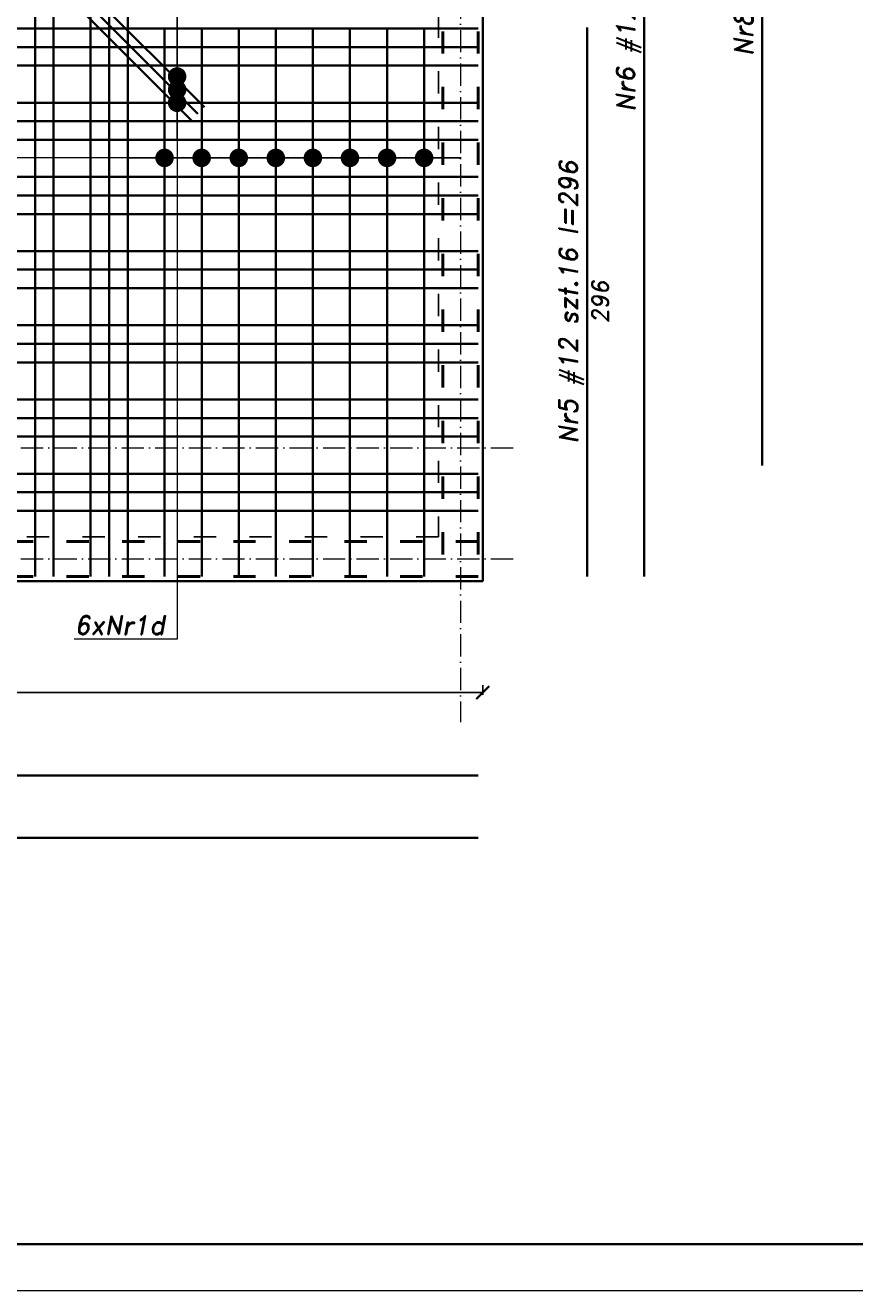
# Model space of a CAD drawing. Header units: millimetres. Extents: x 295948 to 312016, y 6878 to 18016.
# Tile 74 of 252: x 302426 to 302873, y 13742 to 14424. Entities that reach past the tile are written whole.
import ezdxf

# ---------------------------------------------------------------- set-up
doc = ezdxf.new("R2010")
doc.units = ezdxf.units.MM
doc.linetypes.add('ACAD_ISO03W100', pattern=[30, 12, -18])
doc.linetypes.add('ACAD_ISO10W100', pattern=[18, 12, -3, 0, -3])
for name, color, linetype, lineweight in [('konstrukcja', 3, 'Continuous', 35), ('konstrukcja wymiary', 1, 'Continuous', 13), ('opisy', 2, 'Continuous', 18), ('osie', 5, 'ACAD_ISO10W100', 13), ('zbrojenie', 4, 'Continuous', 50), ('zbrojenie płyty', 141, 'Continuous', 35)]:
    doc.layers.add(name, color=color, linetype=linetype, lineweight=lineweight)
doc.layers.add('przerywane', color=6, linetype='ACAD_ISO03W100')
doc.styles.add('KONSTRUKCJA', font='romand.shx', dxfattribs={"oblique": 10})
doc.styles.get("Standard").update_dxf_attribs({"font": 'romand.shx', "oblique": 10})
doc.dimstyles.new('150', dxfattribs={"dimtxt": 10, "dimasz": 7, "dimexe": 1.25, "dimexo": 0.625, "dimgap": 3, "dimtad": 1, "dimdec": 0, "dimrnd": 0.5, "dimtxsty": 'KONSTRUKCJA', "dimblk": 'ARCHTICK', "dimcen": 2.5, "dimadec": 0, "dimazin": 0, "dimtfac": 1, "dimtdec": 0, "dimtix": 1, "dimtmove": 0, "dimatfit": 3, "dimfxl": 4, "dimfxlon": 1, "dimarcsym": 0})
doc.dimstyles.new('kropki', dxfattribs={"dimtxt": 0.001, "dimasz": 10, "dimexe": 1.25, "dimexo": 0.625, "dimgap": 1, "dimtad": 1, "dimtxsty": 'Standard', "dimblk": 'DOT', "dimcen": 2.5, "dimadec": 0, "dimazin": 0, "dimtfac": 1, "dimtmove": 0, "dimatfit": 3, "dimfxl": 1, "dimfxlon": 1, "dimarcsym": 0})

# ---------------------------------------------------------------- blocks, each defined once
blk = doc.blocks.new('_ArchTick')
at = {"color": 0, "linetype": 'ByBlock', "lineweight": 13, "const_width": 0.15}
blk.add_lwpolyline([(-0.5, -0.5), (0.5, 0.5)], dxfattribs=at)
blk = doc.blocks.new('*D119')
at = {"layer": 'Defpoints', "color": 0, "transparency": 16777216}
for p in [(302028.44, 14184.3), (302672.44, 14124.3), (302672.44, 14064.3)]:
    blk.add_point(p, dxfattribs=at)
at = {"layer": 'konstrukcja wymiary', "color": 0, "lineweight": -2, "transparency": 16777216}
for p, q in [((302028.44, 14068.3), (302028.44, 14063.05)), ((302672.44, 14068.3), (302672.44, 14063.05)), ((302028.44, 14064.3), (302672.44, 14064.3))]:
    blk.add_line(p, q, dxfattribs=at)
at = {"layer": 'konstrukcja wymiary', "color": 0, "lineweight": -2, "transparency": 16777216, "xscale": 7, "yscale": 7, "zscale": 7, "rotation": 180}
blk.add_blockref('_ArchTick', (302028.44, 14064.3), dxfattribs=at)
at = {"layer": 'konstrukcja wymiary', "color": 0, "lineweight": -2, "transparency": 16777216, "xscale": 7, "yscale": 7, "zscale": 7}
blk.add_blockref('_ArchTick', (302672.44, 14064.3), dxfattribs=at)
at = {"layer": 'konstrukcja wymiary', "color": 0, "transparency": 16777216, "insert": (302350.44, 14072.3), "char_height": 10, "attachment_point": 5, "style": 'KONSTRUKCJA'}
blk.add_mtext('644', dxfattribs=at)
blk = doc.blocks.new('_Dot')
at = {"color": 0, "linetype": 'ByBlock', "lineweight": -2}
blk.add_line((-0.5, 0), (-1, 0), dxfattribs=at)
at = {"color": 0, "linetype": 'ByBlock', "const_width": 0.5}
blk.add_lwpolyline([(-0.25, 0, 1), (0.25, 0, 1)], format="xyb", close=True, dxfattribs=at)
blk = doc.blocks.new('*D238')
at = {"layer": 'Defpoints', "color": 0, "transparency": 16777216}
for p in [(302500.82, 14362.3), (302520.82, 14362.3), (302520.82, 14352.57)]:
    blk.add_point(p, dxfattribs=at)
at = {"layer": 'konstrukcja wymiary', "color": 0, "lineweight": -2, "transparency": 16777216}
for p, q in [((302490.82, 14352.57), (302480.82, 14352.57)), ((302500.82, 14353.57), (302500.82, 14351.32)), ((302500.82, 14352.57), (302520.82, 14352.57)), ((302520.82, 14353.57), (302520.82, 14351.32)), ((302530.82, 14352.57), (302540.82, 14352.57))]:
    blk.add_line(p, q, dxfattribs=at)
at = {"layer": 'konstrukcja wymiary', "color": 0, "lineweight": -2, "transparency": 16777216, "xscale": 10, "yscale": 10, "zscale": 10}
blk.add_blockref('_Dot', (302500.82, 14352.57), dxfattribs=at)
at = {"layer": 'konstrukcja wymiary', "color": 0, "lineweight": -2, "transparency": 16777216, "xscale": 10, "yscale": 10, "zscale": 10, "rotation": 180}
blk.add_blockref('_Dot', (302520.82, 14352.57), dxfattribs=at)
at = {"layer": 'konstrukcja wymiary', "color": 0, "transparency": 16777216, "insert": (302510.82, 14353.57), "char_height": 0.001, "attachment_point": 5}
blk.add_mtext('20', dxfattribs=at)
blk = doc.blocks.new('*D239')
at = {"layer": 'Defpoints', "color": 0, "transparency": 16777216}
for p in [(302520.82, 14362.3), (302540.82, 14362.3), (302540.82, 14352.57)]:
    blk.add_point(p, dxfattribs=at)
at = {"layer": 'konstrukcja wymiary', "color": 0, "lineweight": -2, "transparency": 16777216}
for p, q in [((302510.82, 14352.57), (302500.82, 14352.57)), ((302520.82, 14353.57), (302520.82, 14351.32)), ((302520.82, 14352.57), (302540.82, 14352.57)), ((302540.82, 14353.57), (302540.82, 14351.32)), ((302550.82, 14352.57), (302560.82, 14352.57))]:
    blk.add_line(p, q, dxfattribs=at)
at = {"layer": 'konstrukcja wymiary', "color": 0, "lineweight": -2, "transparency": 16777216, "xscale": 10, "yscale": 10, "zscale": 10}
blk.add_blockref('_Dot', (302520.82, 14352.57), dxfattribs=at)
at = {"layer": 'konstrukcja wymiary', "color": 0, "lineweight": -2, "transparency": 16777216, "xscale": 10, "yscale": 10, "zscale": 10, "rotation": 180}
blk.add_blockref('_Dot', (302540.82, 14352.57), dxfattribs=at)
at = {"layer": 'konstrukcja wymiary', "color": 0, "transparency": 16777216, "insert": (302530.82, 14353.57), "char_height": 0.001, "attachment_point": 5}
blk.add_mtext('20', dxfattribs=at)
blk = doc.blocks.new('*D240')
at = {"layer": 'Defpoints', "color": 0, "transparency": 16777216}
for p in [(302540.82, 14362.3), (302560.82, 14362.3), (302560.82, 14352.57)]:
    blk.add_point(p, dxfattribs=at)
at = {"layer": 'konstrukcja wymiary', "color": 0, "lineweight": -2, "transparency": 16777216}
for p, q in [((302530.82, 14352.57), (302520.82, 14352.57)), ((302540.82, 14353.57), (302540.82, 14351.32)), ((302540.82, 14352.57), (302560.82, 14352.57)), ((302560.82, 14353.57), (302560.82, 14351.32)), ((302570.82, 14352.57), (302580.82, 14352.57))]:
    blk.add_line(p, q, dxfattribs=at)
at = {"layer": 'konstrukcja wymiary', "color": 0, "lineweight": -2, "transparency": 16777216, "xscale": 10, "yscale": 10, "zscale": 10}
blk.add_blockref('_Dot', (302540.82, 14352.57), dxfattribs=at)
at = {"layer": 'konstrukcja wymiary', "color": 0, "lineweight": -2, "transparency": 16777216, "xscale": 10, "yscale": 10, "zscale": 10, "rotation": 180}
blk.add_blockref('_Dot', (302560.82, 14352.57), dxfattribs=at)
at = {"layer": 'konstrukcja wymiary', "color": 0, "transparency": 16777216, "insert": (302550.82, 14353.57), "char_height": 0.001, "attachment_point": 5}
blk.add_mtext('20', dxfattribs=at)
blk = doc.blocks.new('*D241')
at = {"layer": 'Defpoints', "color": 0, "transparency": 16777216}
for p in [(302560.82, 14362.3), (302580.82, 14362.3), (302580.82, 14352.57)]:
    blk.add_point(p, dxfattribs=at)
at = {"layer": 'konstrukcja wymiary', "color": 0, "lineweight": -2, "transparency": 16777216}
for p, q in [((302550.82, 14352.57), (302540.82, 14352.57)), ((302560.82, 14353.57), (302560.82, 14351.32)), ((302560.82, 14352.57), (302580.82, 14352.57)), ((302580.82, 14353.57), (302580.82, 14351.32)), ((302590.82, 14352.57), (302600.82, 14352.57))]:
    blk.add_line(p, q, dxfattribs=at)
at = {"layer": 'konstrukcja wymiary', "color": 0, "lineweight": -2, "transparency": 16777216, "xscale": 10, "yscale": 10, "zscale": 10}
blk.add_blockref('_Dot', (302560.82, 14352.57), dxfattribs=at)
at = {"layer": 'konstrukcja wymiary', "color": 0, "lineweight": -2, "transparency": 16777216, "xscale": 10, "yscale": 10, "zscale": 10, "rotation": 180}
blk.add_blockref('_Dot', (302580.82, 14352.57), dxfattribs=at)
at = {"layer": 'konstrukcja wymiary', "color": 0, "transparency": 16777216, "insert": (302570.82, 14353.57), "char_height": 0.001, "attachment_point": 5}
blk.add_mtext('20', dxfattribs=at)
blk = doc.blocks.new('*D242')
at = {"layer": 'Defpoints', "color": 0, "transparency": 16777216}
for p in [(302580.82, 14362.3), (302600.82, 14362.3), (302600.82, 14352.57)]:
    blk.add_point(p, dxfattribs=at)
at = {"layer": 'konstrukcja wymiary', "color": 0, "lineweight": -2, "transparency": 16777216}
for p, q in [((302570.82, 14352.57), (302560.82, 14352.57)), ((302580.82, 14353.57), (302580.82, 14351.32)), ((302580.82, 14352.57), (302600.82, 14352.57)), ((302600.82, 14353.57), (302600.82, 14351.32)), ((302610.82, 14352.57), (302620.82, 14352.57))]:
    blk.add_line(p, q, dxfattribs=at)
at = {"layer": 'konstrukcja wymiary', "color": 0, "lineweight": -2, "transparency": 16777216, "xscale": 10, "yscale": 10, "zscale": 10}
blk.add_blockref('_Dot', (302580.82, 14352.57), dxfattribs=at)
at = {"layer": 'konstrukcja wymiary', "color": 0, "lineweight": -2, "transparency": 16777216, "xscale": 10, "yscale": 10, "zscale": 10, "rotation": 180}
blk.add_blockref('_Dot', (302600.82, 14352.57), dxfattribs=at)
at = {"layer": 'konstrukcja wymiary', "color": 0, "transparency": 16777216, "insert": (302590.82, 14353.57), "char_height": 0.001, "attachment_point": 5}
blk.add_mtext('20', dxfattribs=at)
blk = doc.blocks.new('*D243')
at = {"layer": 'Defpoints', "color": 0, "transparency": 16777216}
for p in [(302600.82, 14362.3), (302620.82, 14362.3), (302620.82, 14352.57)]:
    blk.add_point(p, dxfattribs=at)
at = {"layer": 'konstrukcja wymiary', "color": 0, "lineweight": -2, "transparency": 16777216}
for p, q in [((302590.82, 14352.57), (302580.82, 14352.57)), ((302600.82, 14353.57), (302600.82, 14351.32)), ((302600.82, 14352.57), (302620.82, 14352.57)), ((302620.82, 14353.57), (302620.82, 14351.32)), ((302630.82, 14352.57), (302640.82, 14352.57))]:
    blk.add_line(p, q, dxfattribs=at)
at = {"layer": 'konstrukcja wymiary', "color": 0, "lineweight": -2, "transparency": 16777216, "xscale": 10, "yscale": 10, "zscale": 10}
blk.add_blockref('_Dot', (302600.82, 14352.57), dxfattribs=at)
at = {"layer": 'konstrukcja wymiary', "color": 0, "lineweight": -2, "transparency": 16777216, "xscale": 10, "yscale": 10, "zscale": 10, "rotation": 180}
blk.add_blockref('_Dot', (302620.82, 14352.57), dxfattribs=at)
at = {"layer": 'konstrukcja wymiary', "color": 0, "transparency": 16777216, "insert": (302610.82, 14353.57), "char_height": 0.001, "attachment_point": 5}
blk.add_mtext('20', dxfattribs=at)
blk = doc.blocks.new('*D244')
at = {"layer": 'Defpoints', "color": 0, "transparency": 16777216}
for p in [(302620.82, 14362.3), (302640.82, 14362.3), (302640.82, 14352.57)]:
    blk.add_point(p, dxfattribs=at)
at = {"layer": 'konstrukcja wymiary', "color": 0, "lineweight": -2, "transparency": 16777216}
for p, q in [((302610.82, 14352.57), (302600.82, 14352.57)), ((302620.82, 14353.57), (302620.82, 14351.32)), ((302620.82, 14352.57), (302640.82, 14352.57)), ((302640.82, 14353.57), (302640.82, 14351.32)), ((302650.82, 14352.57), (302660.82, 14352.57))]:
    blk.add_line(p, q, dxfattribs=at)
at = {"layer": 'konstrukcja wymiary', "color": 0, "lineweight": -2, "transparency": 16777216, "xscale": 10, "yscale": 10, "zscale": 10}
blk.add_blockref('_Dot', (302620.82, 14352.57), dxfattribs=at)
at = {"layer": 'konstrukcja wymiary', "color": 0, "lineweight": -2, "transparency": 16777216, "xscale": 10, "yscale": 10, "zscale": 10, "rotation": 180}
blk.add_blockref('_Dot', (302640.82, 14352.57), dxfattribs=at)
at = {"layer": 'konstrukcja wymiary', "color": 0, "transparency": 16777216, "insert": (302630.82, 14353.57), "char_height": 0.001, "attachment_point": 5}
blk.add_mtext('20', dxfattribs=at)
blk = doc.blocks.new('*D1759')
at = {"layer": 'Defpoints', "color": 0, "transparency": 16777216}
for p in [(302507.58, 14494.16), (302507.58, 14382.3), (302507.58, 14382.3)]:
    blk.add_point(p, dxfattribs=at)
at = {"layer": 'konstrukcja wymiary', "color": 0, "lineweight": -2, "transparency": 16777216}
for p, q in [((302507.58, 14494.16), (302508.83, 14494.16)), ((302507.58, 14484.16), (302507.58, 14392.3)), ((302507.58, 14382.3), (302508.83, 14382.3))]:
    blk.add_line(p, q, dxfattribs=at)
at = {"layer": 'konstrukcja wymiary', "color": 0, "lineweight": -2, "transparency": 16777216, "xscale": 10, "yscale": 10, "zscale": 10}
for p, rotation in [((302507.58, 14494.16), 90), ((302507.58, 14382.3), 270)]:
    blk.add_blockref('_Dot', p, dxfattribs=dict(at, rotation=rotation))
at = {"layer": 'konstrukcja wymiary', "color": 0, "transparency": 16777216, "insert": (302506.58, 14438.23), "char_height": 0.001, "attachment_point": 5, "rotation": 90}
blk.add_mtext('111,86', dxfattribs=at)
blk = doc.blocks.new('*D1760')
at = {"layer": 'Defpoints', "color": 0, "transparency": 16777216}
for p in [(302507.58, 14389.38), (302507.58, 14389.38), (302507.58, 14382.3)]:
    blk.add_point(p, dxfattribs=at)
at = {"layer": 'konstrukcja wymiary', "color": 0, "lineweight": -2, "transparency": 16777216}
for p, q in [((302507.58, 14399.38), (302507.58, 14409.38)), ((302507.58, 14389.38), (302508.83, 14389.38)), ((302507.58, 14382.3), (302507.58, 14389.38)), ((302507.58, 14382.3), (302508.83, 14382.3)), ((302507.58, 14372.3), (302507.58, 14362.3))]:
    blk.add_line(p, q, dxfattribs=at)
at = {"layer": 'konstrukcja wymiary', "color": 0, "lineweight": -2, "transparency": 16777216, "xscale": 10, "yscale": 10, "zscale": 10}
for p, rotation in [((302507.58, 14389.38), 270), ((302507.58, 14382.3), 90)]:
    blk.add_blockref('_Dot', p, dxfattribs=dict(at, rotation=rotation))
at = {"layer": 'konstrukcja wymiary', "color": 0, "transparency": 16777216, "insert": (302506.58, 14385.84), "char_height": 0.001, "attachment_point": 5, "rotation": 90}
blk.add_mtext('7,07', dxfattribs=at)
blk = doc.blocks.new('*D1757')
at = {"layer": 'Defpoints', "color": 0, "transparency": 16777216}
for p in [(302507.58, 14396.45), (302507.58, 14396.45), (302507.58, 14389.38)]:
    blk.add_point(p, dxfattribs=at)
at = {"layer": 'konstrukcja wymiary', "color": 0, "lineweight": -2, "transparency": 16777216}
for p, q in [((302507.58, 14406.45), (302507.58, 14416.45)), ((302507.58, 14396.45), (302508.83, 14396.45)), ((302507.58, 14389.38), (302507.58, 14396.45)), ((302507.58, 14389.38), (302508.83, 14389.38)), ((302507.58, 14379.38), (302507.58, 14369.38))]:
    blk.add_line(p, q, dxfattribs=at)
at = {"layer": 'konstrukcja wymiary', "color": 0, "lineweight": -2, "transparency": 16777216, "xscale": 10, "yscale": 10, "zscale": 10}
for p, rotation in [((302507.58, 14396.45), 270), ((302507.58, 14389.38), 90)]:
    blk.add_blockref('_Dot', p, dxfattribs=dict(at, rotation=rotation))
at = {"layer": 'konstrukcja wymiary', "color": 0, "transparency": 16777216, "insert": (302506.58, 14392.91), "char_height": 0.001, "attachment_point": 5, "rotation": 90}
blk.add_mtext('7,07', dxfattribs=at)

msp = doc.modelspace()

# ---------------------------------------------------------------- linework, layer by layer
at = {"layer": 'konstrukcja'}
for p, q in [((302672.44, 14124.305), (302672.44, 14783.305)), ((302028.44, 14124.305), (302672.44, 14124.305))]:
    msp.add_line(p, q, dxfattribs=at)
msp.add_lwpolyline([(306241.285, 15201.794), (306241.285, 13766.794), (300541.285, 13766.794), (300541.285, 15201.794)], close=True, dxfattribs=at)
at = {"layer": 'konstrukcja wymiary'}
for p, q in [((302507.582, 14374.805), (302507.582, 14093.147)), ((302510.823, 14352.572), (301721.912, 14352.572)), ((302507.582, 14093.147), (302452.134, 14093.147))]:
    msp.add_line(p, q, dxfattribs=at)
msp.add_lwpolyline([(306266.285, 15226.794), (306266.285, 13741.794), (300516.285, 13741.794), (300516.285, 15226.794)], close=True, dxfattribs=at)
at = {"layer": 'osie'}
for p, q in [((302660.44, 14946.397), (302660.44, 14048.413)), ((300685.771, 14196.305), (302690.491, 14196.305)), ((300685.771, 14136.305), (302690.491, 14136.305))]:
    msp.add_line(p, q, dxfattribs=at)
at = {"layer": 'przerywane'}
for p, q in [((302648.556, 14759.305), (302648.556, 14148.305)), ((302648.556, 14148.305), (302052.44, 14148.305))]:
    msp.add_line(p, q, dxfattribs=at)
at = {"layer": 'zbrojenie', "linetype": 'ACAD_ISO03W100'}
for p, q in [((302650.94, 14780.805), (302650.94, 14126.805)), ((302669.94, 14780.805), (302669.94, 14126.805)), ((302669.94, 14145.805), (302030.94, 14145.805)), ((302669.94, 14126.805), (302030.94, 14126.805))]:
    msp.add_line(p, q, dxfattribs=at)
at = {"layer": 'zbrojenie płyty'}
for p, q in [((302430.94, 14126.805), (302430.94, 14780.805)), ((302440.94, 14126.805), (302440.94, 14780.805)), ((302460.94, 14126.805), (302460.94, 14780.805)), ((302470.94, 14126.805), (302470.94, 14780.805)), ((302480.94, 14126.805), (302480.94, 14780.805)), ((302759.558, 14126.805), (302759.558, 14780.805)), ((302823.142, 14780.805), (302823.142, 14186.805)), ((302522.366, 14379.879), (302437.513, 14464.731)), ((302515.295, 14372.807), (302430.442, 14457.66)), ((302518.831, 14376.343), (302433.978, 14461.196)), ((302669.94, 14422.305), (301798.94, 14422.305)), ((302500.823, 14126.805), (302500.823, 14422.805)), ((302520.823, 14126.805), (302520.823, 14422.805)), ((302540.823, 14126.805), (302540.823, 14422.805)), ((302560.823, 14126.805), (302560.823, 14422.805)), ((302580.823, 14126.805), (302580.823, 14422.805)), ((302600.823, 14126.805), (302600.823, 14422.805)), ((302620.823, 14126.805), (302620.823, 14422.805)), ((302640.823, 14126.805), (302640.823, 14422.805)), ((302728.677, 14126.805), (302728.677, 14422.805)), ((302669.94, 14412.305), (302030.94, 14412.305)), ((302669.94, 14402.305), (301798.94, 14402.305)), ((302669.94, 14382.305), (301798.94, 14382.305)), ((302669.94, 14372.305), (302030.94, 14372.305)), ((302669.94, 14362.305), (301798.94, 14362.305)), ((302669.94, 14342.305), (301798.94, 14342.305)), ((302669.94, 14332.305), (302030.94, 14332.305)), ((302669.94, 14322.305), (301798.94, 14322.305)), ((302669.94, 14302.305), (301798.94, 14302.305)), ((302669.94, 14292.305), (302030.94, 14292.305)), ((302669.94, 14282.305), (301798.94, 14282.305)), ((302669.94, 14262.305), (301798.94, 14262.305)), ((302669.94, 14252.305), (302030.94, 14252.305)), ((302669.94, 14242.305), (301798.94, 14242.305)), ((302669.94, 14222.305), (301798.94, 14222.305)), ((302669.94, 14212.305), (302030.94, 14212.305)), ((302669.94, 14202.305), (302030.94, 14202.305)), ((302669.94, 14182.305), (302030.94, 14182.305)), ((302669.94, 14172.305), (302030.94, 14172.305)), ((302669.94, 14162.305), (302030.94, 14162.305)), ((302669.94, 14019.563), (301510.94, 14019.563)), ((302669.94, 13986.029), (301798.94, 13986.029))]:
    msp.add_line(p, q, dxfattribs=at)

# ---------------------------------------------------------------- texts
at = {"layer": 'opisy', "width": 253.11941, "attachment_point": 5, "rotation": 90}
for s, insert, char_height in [('Nr8 #12 szt.12 l=594', (302814.741, 14483.805), 9.99999), ('Nr6 #12 szt.66 l=655', (302751.157, 14453.805), 9.99999), ('Nr5 #12 szt.16 l=296', (302720.275, 14274.805), 9.99999), ('296', (302735.789, 14274.805), 9)]:
    msp.add_mtext(s, dxfattribs=dict(at, insert=insert, char_height=char_height))
at = {"layer": 'opisy', "insert": (302476.604, 14100.592), "char_height": 10, "width": 231.49388, "attachment_point": 5}
msp.add_mtext('6xNr1d', dxfattribs=at)

# ---------------------------------------------------------------- dimensions: what is measured, and where the dimension line sits
at = {"layer": 'konstrukcja wymiary'}
for base, p1, p2, picture, middle in [((302507.582, 14382.305), (302507.582, 14494.163), (302507.582, 14382.305), '*D1759', (302506.581, 14438.234)), ((302507.582, 14396.447), (302507.582, 14389.376), (302507.582, 14396.447), '*D1757', (302506.581, 14392.912)), ((302507.582, 14389.376), (302507.582, 14382.305), (302507.582, 14389.376), '*D1760', (302506.581, 14385.84))]:
    dim = msp.add_linear_dim(base=base, p1=p1, p2=p2, angle=90, dimstyle='kropki', override={"dimtmove": 1}, dxfattribs=at)
    dim.commit()
    dim.dimension.update_dxf_attribs({"geometry": picture, "text_midpoint": middle})
dim = msp.add_linear_dim(base=(302520.823, 14352.572), p1=(302500.823, 14362.305), p2=(302520.823, 14362.305), dimstyle='kropki', dxfattribs=at)
dim.commit()
dim.dimension.update_dxf_attribs({"geometry": '*D238', "text_midpoint": (302510.823, 14353.573)})
for base, p1, p2, dimstyle, picture, middle in [((302540.823, 14352.572), (302520.823, 14362.305), (302540.823, 14362.305), 'kropki', '*D239', (302530.823, 14353.573)), ((302560.823, 14352.572), (302540.823, 14362.305), (302560.823, 14362.305), 'kropki', '*D240', (302550.823, 14353.573)), ((302580.823, 14352.572), (302560.823, 14362.305), (302580.823, 14362.305), 'kropki', '*D241', (302570.823, 14353.573)), ((302600.823, 14352.572), (302580.823, 14362.305), (302600.823, 14362.305), 'kropki', '*D242', (302590.823, 14353.573)), ((302620.823, 14352.572), (302600.823, 14362.305), (302620.823, 14362.305), 'kropki', '*D243', (302610.823, 14353.573)), ((302640.823, 14352.572), (302620.823, 14362.305), (302640.823, 14362.305), 'kropki', '*D244', (302630.823, 14353.573)), ((302672.44, 14064.305), (302028.44, 14184.305), (302672.44, 14124.305), '150', '*D119', (302350.44, 14072.305))]:
    dim = msp.add_linear_dim(base=base, p1=p1, p2=p2, dimstyle=dimstyle, override={"dimtmove": 1}, dxfattribs=at)
    dim.commit()
    dim.dimension.update_dxf_attribs({"geometry": picture, "text_midpoint": middle})

doc.saveas('drawing.dxf')
